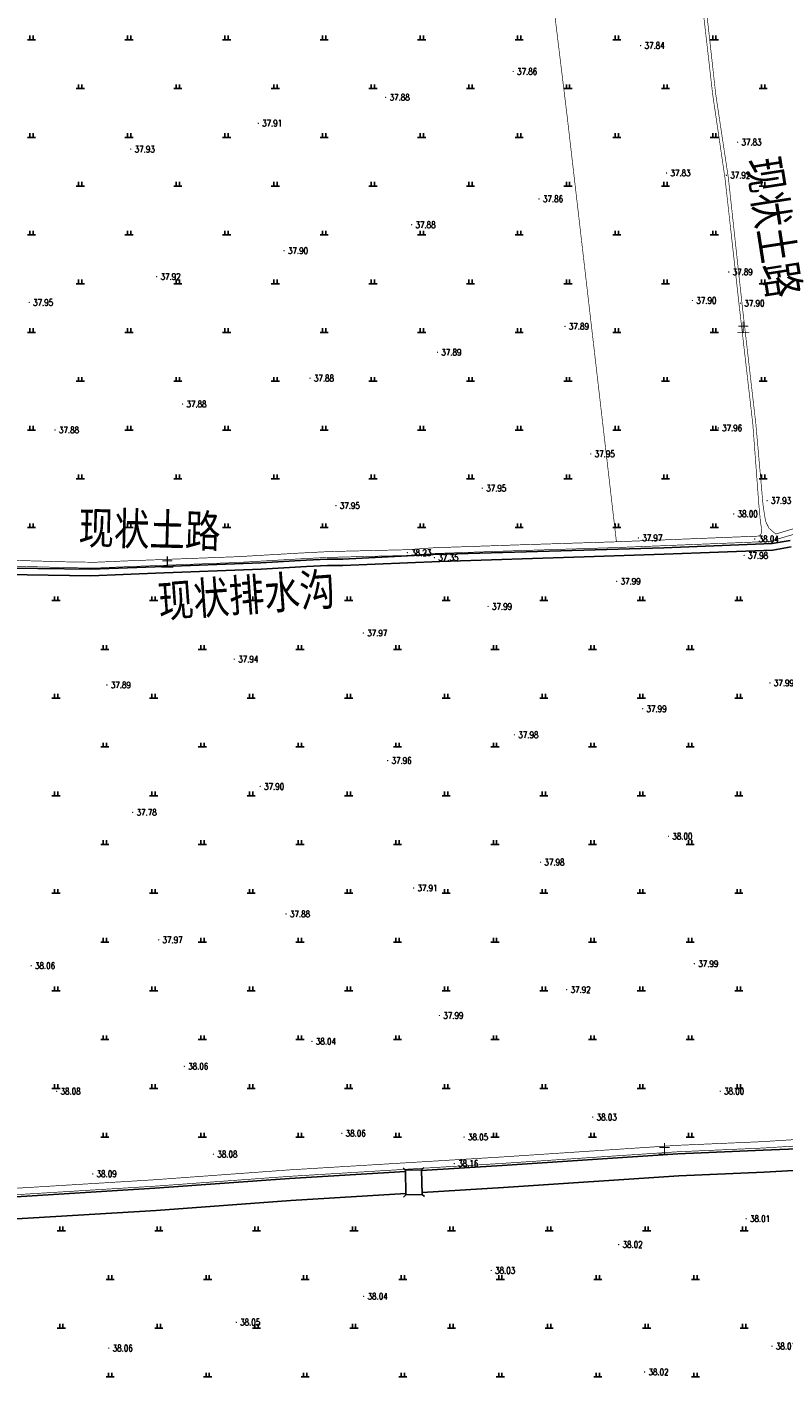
# Model space of a CAD drawing. Extents: x 456755 to 458049, y 3845626 to 3853218.
# Tile 53 of 80: x 457382 to 457614, y 3850431 to 3850846. Entities that reach past the tile are written whole.
import ezdxf
from ezdxf.enums import TextEntityAlignment as Align

# ---------------------------------------------------------------- set-up
doc = ezdxf.new("R2010")
doc.units = 0
doc.linetypes.add('X3', pattern=[5, 4, -1])
doc.layers.get('0').update_dxf_attribs({"linetype": 'CONTINUOUS'})
doc.layers.add('ASSIST', color=7, linetype='CONTINUOUS', plot=False)
for name, color, linetype in [('DLSS', 4, 'CONTINUOUS'), ('DMTZ', 3, 'CONTINUOUS'), ('GCD', 1, 'CONTINUOUS'), ('SXSS', 5, 'CONTINUOUS'), ('ZBTZ', 3, 'CONTINUOUS')]:
    doc.layers.add(name, color=color, linetype=linetype)
doc.styles.add('HZ', font='rs.shx', dxfattribs={"width": 0.8, "bigfont": 'hztxt.shx'})
doc.styles.add('仿宋体', font='仿宋_GB2312.ttf', dxfattribs={"width": 0.8})
doc.styles.add('黑体', font='simhei.ttf')
doc.linetypes.add('10411', pattern='A,2,[150,AAA.SHX,S=1,R=0,X=0,Y=1],2,[151,AAA.SHX,S=1,R=0,X=0,Y=3],1e-11', length=4)
doc.linetypes.add('8352', pattern='A,1.5,[145,AAA.SHX,S=1,R=0,X=0,Y=1],1.5,-1,3,-1', length=8)

# ---------------------------------------------------------------- blocks, each defined once
blk = doc.blocks.new('GC200')
at = {"linetype": 'Continuous', "const_width": 0.2, "flags": 128}
blk.add_lwpolyline([(-0.1, 0, 1), (0.1, 0, 1)], format="xyb", close=True, dxfattribs=at)
blk = doc.blocks.new('gc119')
for p, q in [((-1.25, 0), (1.25, 0)), ((-0.5, 1.3), (-0.5, 0)), ((0.5, 1.3), (0.5, 0))]:
    blk.add_line(p, q)

msp = doc.modelspace()

# ---------------------------------------------------------------- linework, layer by layer
at = {"layer": 'ASSIST', "linetype": 'Continuous', "elevation": -33.29, "flags": 128}
msp.add_lwpolyline([(457498.26, 3850487.33), (457498.11, 3850494.83), (457503.1, 3850494.93), (457503.25, 3850487.43)], close=True, dxfattribs=at)
at = {"layer": 'DLSS', "linetype": 'Continuous'}
for p, q in [((457498.11, 3850494.83, -33.29), (457497.39, 3850495.52, -33.29)), ((457503.1, 3850494.93, -33.29), (457503.79, 3850495.65, -33.29)), ((457498.26, 3850487.33, -33.29), (457497.56, 3850486.61, -33.29)), ((457503.25, 3850487.43, -33.29), (457503.97, 3850486.74, -33.29))]:
    msp.add_line(p, q, dxfattribs=at)
at = {"layer": 'DLSS', "linetype": 'X3', "const_width": 0.2, "flags": 128}
for points, elevation in [([(457606.93, 3850689.86), (457607.56, 3850690.66), (457607.7, 3850691.86), (457607.32, 3850694.07), (457606.81, 3850699.48), (457604.97, 3850724.15), (457600.8, 3850760.47), (457596.42, 3850799.78), (457592.61, 3850825.7), (457582.42, 3850914.95), (457572.32, 3850994.8), (457572.01, 3850994.86), (457571.53, 3850994.85)], 4.75), ([(457612, 3850690.5), (457650.54, 3850701.92), (457668.46, 3850708.25), (457675.01, 3850709.7), (457677.17, 3850710.46)], 4.73), ([(457255.99, 3850683.79), (457256.66, 3850683.28), (457257.23, 3850682.93), (457259.14, 3850682.63), (457263.23, 3850682.05), (457267.58, 3850682.05), (457295.26, 3850684.59), (457306.78, 3850685.05), (457325.14, 3850684.99), (457369.1, 3850682.65), (457393.29, 3850681.95), (457399.18, 3850681.85), (457402.74, 3850681.81), (457412.08, 3850682.22), (457446.65, 3850683.53), (457465.67, 3850684.64), (457473.52, 3850685.04), (457479.96, 3850685.23), (457498.64, 3850685.67), (457506.85, 3850686.27), (457532.6, 3850687.15), (457563.01, 3850688.11), (457606.93, 3850689.86)], 4.77), ([(456936.85, 3850462.23), (456964.8, 3850463.25), (457014.15, 3850465.79), (457047.84, 3850468.32), (457098.72, 3850471.94), (457154.66, 3850475.65), (457213.7, 3850479.44), (457233.17, 3850481.17), (457262.4, 3850482.85), (457286.52, 3850483.95), (457332.6, 3850486.57), (457383.21, 3850489.6), (457420.87, 3850491.91), (457462.25, 3850494.94), (457527.73, 3850498.92), (457581.7, 3850502.5), (457607.99, 3850503.64), (457641.53, 3850505.77)], -33.29)]:
    msp.add_lwpolyline(points, dxfattribs=dict(at, elevation=elevation))
at = {"layer": 'DLSS', "linetype": 'Continuous', "const_width": 0.2, "flags": 128}
for points, elevation in [([(457612, 3850690.5), (457609.92, 3850692.29), (457608.87, 3850694.45), (457608.12, 3850699.19), (457605.9, 3850724.24), (457601.72, 3850760.57), (457597.45, 3850799.89), (457593.54, 3850825.82), (457583.66, 3850915.04), (457573.16, 3850995.58)], 4.75), ([(457610.07, 3850688.21), (457650.21, 3850699.99)], 4.74), ([(457254.74, 3850682.51), (457255.65, 3850681.82), (457256.59, 3850681.23), (457258.87, 3850680.87), (457263.11, 3850680.27), (457267.66, 3850680.27), (457295.38, 3850682.81), (457306.81, 3850683.27), (457325.09, 3850683.21), (457369.03, 3850680.87), (457393.25, 3850680.17), (457399.15, 3850680.07), (457402.77, 3850680.03), (457412.16, 3850680.44), (457446.74, 3850681.75), (457465.77, 3850682.86), (457473.59, 3850683.27), (457480, 3850683.45), (457498.73, 3850683.9), (457506.95, 3850684.5), (457532.66, 3850685.38), (457563.07, 3850686.33), (457610.07, 3850688.21)], 4.77), ([(456936.87, 3850460.25), (456964.89, 3850461.27), (457014.28, 3850463.81), (457047.99, 3850466.34), (457098.86, 3850469.96), (457154.79, 3850473.67), (457213.85, 3850477.46), (457233.31, 3850479.19), (457262.5, 3850480.87), (457286.62, 3850481.97), (457332.72, 3850484.6), (457383.33, 3850487.62), (457421, 3850489.94), (457462.38, 3850492.96), (457527.86, 3850496.94), (457581.81, 3850500.52), (457608.09, 3850501.67), (457641.66, 3850503.79)], -33.29)]:
    msp.add_lwpolyline(points, dxfattribs=dict(at, elevation=elevation))
at = {"layer": 'DLSS', "linetype": 'Continuous', "elevation": -33.29}
for points in [[(457498.26, 3850487.33), (457498.11, 3850494.83)], [(457503.1, 3850494.93), (457503.25, 3850487.43)]]:
    msp.add_lwpolyline(points, dxfattribs=at)
at = {"layer": 'DMTZ', "color": 5, "linetype": '10411', "elevation": -33.29, "flags": 128}
for points in [[(457644.36, 3850502.41), (457608.13, 3850501.02), (457581.85, 3850499.87), (457527.9, 3850496.29), (457503.1, 3850494.79)], [(457498.11, 3850494.48), (457462.42, 3850492.31), (457421.04, 3850489.29), (457383.37, 3850486.98), (457349.55, 3850484.92)], [(457503.24, 3850487.99), (457528.33, 3850489.52), (457582.22, 3850493.09), (457608.45, 3850494.24), (457638.97, 3850495.99), (457647.43, 3850496.44)], [(457350.12, 3850478.86), (457350.97, 3850478.23), (457383.78, 3850480.2), (457421.5, 3850482.51), (457462.88, 3850485.54), (457498.25, 3850487.69)]]:
    msp.add_lwpolyline(points, dxfattribs=at)
at = {"layer": 'SXSS', "linetype": 'Continuous', "elevation": 4.86, "flags": 128}
for points in [[(457368.57, 3850678.18), (457401.36, 3850677.68), (457421.28, 3850678.45), (457453.75, 3850679.66), (457467.75, 3850680.47), (457474.12, 3850680.79), (457478.9, 3850680.77), (457508.75, 3850682.03), (457553.05, 3850683.53), (457577.68, 3850684.28), (457611.09, 3850685.58), (457616.8, 3850686.55)], [(457616.47, 3850688.49), (457610.89, 3850687.54), (457577.61, 3850686.25), (457552.99, 3850685.5), (457506.77, 3850684.19), (457478.85, 3850682.73), (457474.07, 3850682.76), (457467.64, 3850682.44), (457453.66, 3850681.63), (457421.2, 3850680.41), (457401.34, 3850679.65), (457368.63, 3850680.14)]]:
    msp.add_lwpolyline(points, dxfattribs=at)
at = {"layer": 'ZBTZ', "linetype": 'Continuous', "const_width": 0.2, "elevation": 4.77, "flags": 128}
msp.add_lwpolyline([(457563.01, 3850688.11), (457547.84, 3850819.1), (457536.31, 3850913.61), (457582.35, 3850915.53)], dxfattribs=at)

# ---------------------------------------------------------------- block references
at = {"layer": 'GCD', "linetype": 'Continuous'}
ref = msp.add_blockref('GC200', (457570.46, 3850840.71, 4.55), dxfattribs=at)
ref.add_attrib('height', '37.84', dxfattribs={"linetype": 'Continuous', "height": 2, "style": 'HZ', "width": 0.8}).set_placement((457571.66, 3850840.71, -33.29), align=Align.MIDDLE_LEFT)
ref = msp.add_blockref('GC200', (457531.26, 3850832.75, 4.57), dxfattribs=at)
ref.add_attrib('height', '37.86', dxfattribs={"linetype": 'Continuous', "height": 2, "style": 'HZ', "width": 0.8}).set_placement((457532.46, 3850832.75, -33.29), align=Align.MIDDLE_LEFT)
ref = msp.add_blockref('GC200', (457492.06, 3850824.79, 4.59), dxfattribs=at)
ref.add_attrib('height', '37.88', dxfattribs={"linetype": 'Continuous', "height": 2, "style": 'HZ', "width": 0.8}).set_placement((457493.26, 3850824.79, -33.29), align=Align.MIDDLE_LEFT)
ref = msp.add_blockref('GC200', (457452.86, 3850816.82, 4.61), dxfattribs=at)
ref.add_attrib('height', '37.91', dxfattribs={"linetype": 'Continuous', "height": 2, "style": 'HZ', "width": 0.8}).set_placement((457454.06, 3850816.82, -33.29), align=Align.MIDDLE_LEFT)
ref = msp.add_blockref('GC200', (457413.66, 3850808.86, 4.63), dxfattribs=at)
ref.add_attrib('height', '37.93', dxfattribs={"linetype": 'Continuous', "height": 2, "style": 'HZ', "width": 0.8}).set_placement((457414.86, 3850808.86, -33.29), align=Align.MIDDLE_LEFT)
ref = msp.add_blockref('GC200', (457600.26, 3850810.98, 4.53), dxfattribs=at)
ref.add_attrib('height', '37.83', dxfattribs={"linetype": 'Continuous', "height": 2, "style": 'HZ', "width": 0.8}).set_placement((457601.46, 3850810.98, -33.29), align=Align.MIDDLE_LEFT)
ref = msp.add_blockref('GC200', (457578.42, 3850801.51, 4.54), dxfattribs=at)
ref.add_attrib('height', '37.83', dxfattribs={"linetype": 'Continuous', "height": 2, "style": 'HZ', "width": 0.8}).set_placement((457579.62, 3850801.51, -33.29), align=Align.MIDDLE_LEFT)
ref = msp.add_blockref('GC200', (457596.81, 3850800.84, 4.62), dxfattribs=at)
ref.add_attrib('height', '37.92', dxfattribs={"linetype": 'Continuous', "height": 2, "style": 'HZ', "width": 0.8}).set_placement((457598.01, 3850800.84, -33.29), align=Align.MIDDLE_LEFT)
ref = msp.add_blockref('GC200', (457539.22, 3850793.55, 4.56), dxfattribs=at)
ref.add_attrib('height', '37.86', dxfattribs={"linetype": 'Continuous', "height": 2, "style": 'HZ', "width": 0.8}).set_placement((457540.42, 3850793.55, -33.29), align=Align.MIDDLE_LEFT)
ref = msp.add_blockref('GC200', (457500.02, 3850785.59, 4.58), dxfattribs=at)
ref.add_attrib('height', '37.88', dxfattribs={"linetype": 'Continuous', "height": 2, "style": 'HZ', "width": 0.8}).set_placement((457501.22, 3850785.59, -33.29), align=Align.MIDDLE_LEFT)
ref = msp.add_blockref('GC200', (457460.82, 3850777.62, 4.61), dxfattribs=at)
ref.add_attrib('height', '37.90', dxfattribs={"linetype": 'Continuous', "height": 2, "style": 'HZ', "width": 0.8}).set_placement((457462.02, 3850777.62, -33.29), align=Align.MIDDLE_LEFT)
ref = msp.add_blockref('GC200', (457421.62, 3850769.66, 4.63), dxfattribs=at)
ref.add_attrib('height', '37.92', dxfattribs={"linetype": 'Continuous', "height": 2, "style": 'HZ', "width": 0.8}).set_placement((457422.82, 3850769.66, -33.29), align=Align.MIDDLE_LEFT)
ref = msp.add_blockref('GC200', (457597.56, 3850771.07, 4.59), dxfattribs=at)
ref.add_attrib('height', '37.89', dxfattribs={"linetype": 'Continuous', "height": 2, "style": 'HZ', "width": 0.8}).set_placement((457598.76, 3850771.07, -33.29), align=Align.MIDDLE_LEFT)
ref = msp.add_blockref('GC200', (457382.42, 3850761.7, 4.65), dxfattribs=at)
ref.add_attrib('height', '37.95', dxfattribs={"linetype": 'Continuous', "height": 2, "style": 'HZ', "width": 0.8}).set_placement((457383.62, 3850761.7, -33.29), align=Align.MIDDLE_LEFT)
ref = msp.add_blockref('GC200', (457586.38, 3850762.31, 4.6), dxfattribs=at)
ref.add_attrib('height', '37.90', dxfattribs={"linetype": 'Continuous', "height": 2, "style": 'HZ', "width": 0.8}).set_placement((457587.58, 3850762.31, -33.29), align=Align.MIDDLE_LEFT)
ref = msp.add_blockref('GC200', (457601.17, 3850761.46, 4.61), dxfattribs=at)
ref.add_attrib('height', '37.90', dxfattribs={"linetype": 'Continuous', "height": 2, "style": 'HZ', "width": 0.8}).set_placement((457602.37, 3850761.46, -33.29), align=Align.MIDDLE_LEFT)
ref = msp.add_blockref('GC200', (457547.18, 3850754.35, 4.6), dxfattribs=at)
ref.add_attrib('height', '37.89', dxfattribs={"linetype": 'Continuous', "height": 2, "style": 'HZ', "width": 0.8}).set_placement((457548.38, 3850754.35, -33.29), align=Align.MIDDLE_LEFT)
ref = msp.add_blockref('GC200', (457507.98, 3850746.39, 4.59), dxfattribs=at)
ref.add_attrib('height', '37.89', dxfattribs={"linetype": 'Continuous', "height": 2, "style": 'HZ', "width": 0.8}).set_placement((457509.18, 3850746.39, -33.29), align=Align.MIDDLE_LEFT)
ref = msp.add_blockref('GC200', (457468.78, 3850738.43, 4.59), dxfattribs=at)
ref.add_attrib('height', '37.88', dxfattribs={"linetype": 'Continuous', "height": 2, "style": 'HZ', "width": 0.8}).set_placement((457469.98, 3850738.43, -33.29), align=Align.MIDDLE_LEFT)
ref = msp.add_blockref('GC200', (457429.58, 3850730.46, 4.59), dxfattribs=at)
ref.add_attrib('height', '37.88', dxfattribs={"linetype": 'Continuous', "height": 2, "style": 'HZ', "width": 0.8}).set_placement((457430.78, 3850730.46, -33.29), align=Align.MIDDLE_LEFT)
ref = msp.add_blockref('GC200', (457390.38, 3850722.5, 4.58), dxfattribs=at)
ref.add_attrib('height', '37.88', dxfattribs={"linetype": 'Continuous', "height": 2, "style": 'HZ', "width": 0.8}).set_placement((457391.58, 3850722.5, -33.29), align=Align.MIDDLE_LEFT)
ref = msp.add_blockref('GC200', (457594.31, 3850723.1, 4.66), dxfattribs=at)
ref.add_attrib('height', '37.96', dxfattribs={"linetype": 'Continuous', "height": 2, "style": 'HZ', "width": 0.8}).set_placement((457595.51, 3850723.1, -33.29), align=Align.MIDDLE_LEFT)
ref = msp.add_blockref('GC200', (457594.34, 3850723.11, 4.66), dxfattribs=at)
ref.add_attrib('height', '37.96', dxfattribs={"linetype": 'Continuous', "height": 2, "style": 'HZ', "width": 0.8}).set_placement((457595.51, 3850723.1, -33.29), align=Align.MIDDLE_LEFT)
ref = msp.add_blockref('GC200', (457555.14, 3850715.15, 4.66), dxfattribs=at)
ref.add_attrib('height', '37.95', dxfattribs={"linetype": 'Continuous', "height": 2, "style": 'HZ', "width": 0.8}).set_placement((457556.34, 3850715.15, -33.29), align=Align.MIDDLE_LEFT)
ref = msp.add_blockref('GC200', (457521.78, 3850704.59, 4.66), dxfattribs=at)
ref.add_attrib('height', '37.95', dxfattribs={"linetype": 'Continuous', "height": 2, "style": 'HZ', "width": 0.8}).set_placement((457522.98, 3850704.59, -33.29), align=Align.MIDDLE_LEFT)
ref = msp.add_blockref('GC200', (457609.35, 3850700.78, 4.63), dxfattribs=at)
ref.add_attrib('height', '37.93', dxfattribs={"linetype": 'Continuous', "height": 2, "style": 'HZ', "width": 0.8}).set_placement((457610.55, 3850700.78, -33.29), align=Align.MIDDLE_LEFT)
ref = msp.add_blockref('GC200', (457476.74, 3850699.23, 4.65), dxfattribs=at)
ref.add_attrib('height', '37.95', dxfattribs={"linetype": 'Continuous', "height": 2, "style": 'HZ', "width": 0.8}).set_placement((457477.94, 3850699.23, -33.29), align=Align.MIDDLE_LEFT)
ref = msp.add_blockref('GC200', (457599.09, 3850696.68, 4.7), dxfattribs=at)
ref.add_attrib('height', '38.00', dxfattribs={"linetype": 'Continuous', "height": 2, "style": 'HZ', "width": 0.8}).set_placement((457600.29, 3850696.68, -33.29), align=Align.MIDDLE_LEFT)
ref = msp.add_blockref('GC200', (457569.76, 3850689.31, 4.68), dxfattribs=at)
ref.add_attrib('height', '37.97', dxfattribs={"linetype": 'Continuous', "height": 2, "style": 'HZ', "width": 0.8}).set_placement((457570.96, 3850689.31, -33.29), align=Align.MIDDLE_LEFT)
ref = msp.add_blockref('GC200', (457605.56, 3850688.97, 4.75), dxfattribs=at)
ref.add_attrib('height', '38.04', dxfattribs={"linetype": 'Continuous', "height": 2, "style": 'HZ', "width": 0.8}).set_placement((457606.76, 3850688.97, -33.29), align=Align.MIDDLE_LEFT)
ref = msp.add_blockref('GC200', (457498.71, 3850684.74, 4.93), dxfattribs=at)
ref.add_attrib('height', '38.23', dxfattribs={"linetype": 'Continuous', "height": 2, "style": 'HZ', "width": 0.8}).set_placement((457499.91, 3850684.74, -33.29), align=Align.MIDDLE_LEFT)
ref = msp.add_blockref('GC200', (457507.03, 3850683.24, 4.05), dxfattribs=at)
ref.add_attrib('height', '37.35', dxfattribs={"linetype": 'Continuous', "height": 2, "style": 'HZ', "width": 0.8}).set_placement((457508.23, 3850683.24, -33.29), align=Align.MIDDLE_LEFT)
ref = msp.add_blockref('GC200', (457602.27, 3850683.9, 4.69), dxfattribs=at)
ref.add_attrib('height', '37.98', dxfattribs={"linetype": 'Continuous', "height": 2, "style": 'HZ', "width": 0.8}).set_placement((457603.47, 3850683.9, -33.29), align=Align.MIDDLE_LEFT)
ref = msp.add_blockref('GC200', (457563.1, 3850675.95, 4.69), dxfattribs=at)
ref.add_attrib('height', '37.99', dxfattribs={"linetype": 'Continuous', "height": 2, "style": 'HZ', "width": 0.8}).set_placement((457564.3, 3850675.95, -33.29), align=Align.MIDDLE_LEFT)
ref = msp.add_blockref('GC200', (457523.55, 3850668.21, 4.7), dxfattribs=at)
ref.add_attrib('height', '37.99', dxfattribs={"linetype": 'Continuous', "height": 2, "style": 'HZ', "width": 0.8}).set_placement((457524.75, 3850668.21, -33.29), align=Align.MIDDLE_LEFT)
ref = msp.add_blockref('GC200', (457485.17, 3850660.06, 4.67), dxfattribs=at)
ref.add_attrib('height', '37.97', dxfattribs={"linetype": 'Continuous', "height": 2, "style": 'HZ', "width": 0.8}).set_placement((457486.37, 3850660.06, -33.29), align=Align.MIDDLE_LEFT)
ref = msp.add_blockref('GC200', (457445.51, 3850652.01, 4.65), dxfattribs=at)
ref.add_attrib('height', '37.94', dxfattribs={"linetype": 'Continuous', "height": 2, "style": 'HZ', "width": 0.8}).set_placement((457446.71, 3850652.01, -33.29), align=Align.MIDDLE_LEFT)
ref = msp.add_blockref('GC200', (457406.31, 3850644.06, 4.59), dxfattribs=at)
ref.add_attrib('height', '37.89', dxfattribs={"linetype": 'Continuous', "height": 2, "style": 'HZ', "width": 0.8}).set_placement((457407.51, 3850644.06, -33.29), align=Align.MIDDLE_LEFT)
ref = msp.add_blockref('GC200', (457610.23, 3850644.7, 4.69), dxfattribs=at)
ref.add_attrib('height', '37.99', dxfattribs={"linetype": 'Continuous', "height": 2, "style": 'HZ', "width": 0.8}).set_placement((457611.43, 3850644.7, -33.29), align=Align.MIDDLE_LEFT)
ref = msp.add_blockref('GC200', (457571.06, 3850636.75, 4.7), dxfattribs=at)
ref.add_attrib('height', '37.99', dxfattribs={"linetype": 'Continuous', "height": 2, "style": 'HZ', "width": 0.8}).set_placement((457572.26, 3850636.75, -33.29), align=Align.MIDDLE_LEFT)
ref = msp.add_blockref('GC200', (457531.64, 3850628.74, 4.69), dxfattribs=at)
ref.add_attrib('height', '37.98', dxfattribs={"linetype": 'Continuous', "height": 2, "style": 'HZ', "width": 0.8}).set_placement((457532.84, 3850628.74, -33.29), align=Align.MIDDLE_LEFT)
ref = msp.add_blockref('GC200', (457492.66, 3850620.83, 4.66), dxfattribs=at)
ref.add_attrib('height', '37.96', dxfattribs={"linetype": 'Continuous', "height": 2, "style": 'HZ', "width": 0.8}).set_placement((457493.86, 3850620.83, -33.29), align=Align.MIDDLE_LEFT)
ref = msp.add_blockref('GC200', (457453.46, 3850612.87, 4.6), dxfattribs=at)
ref.add_attrib('height', '37.90', dxfattribs={"linetype": 'Continuous', "height": 2, "style": 'HZ', "width": 0.8}).set_placement((457454.66, 3850612.87, -33.29), align=Align.MIDDLE_LEFT)
ref = msp.add_blockref('GC200', (457414.26, 3850604.91, 4.48), dxfattribs=at)
ref.add_attrib('height', '37.78', dxfattribs={"linetype": 'Continuous', "height": 2, "style": 'HZ', "width": 0.8}).set_placement((457415.46, 3850604.91, -33.29), align=Align.MIDDLE_LEFT)
ref = msp.add_blockref('GC200', (457579.02, 3850597.55, 4.7), dxfattribs=at)
ref.add_attrib('height', '38.00', dxfattribs={"linetype": 'Continuous', "height": 2, "style": 'HZ', "width": 0.8}).set_placement((457580.22, 3850597.55, -33.29), align=Align.MIDDLE_LEFT)
ref = msp.add_blockref('GC200', (457539.67, 3850589.56, 4.68), dxfattribs=at)
ref.add_attrib('height', '37.98', dxfattribs={"linetype": 'Continuous', "height": 2, "style": 'HZ', "width": 0.8}).set_placement((457540.87, 3850589.56, -33.29), align=Align.MIDDLE_LEFT)
ref = msp.add_blockref('GC200', (457500.62, 3850581.63, 4.62), dxfattribs=at)
ref.add_attrib('height', '37.91', dxfattribs={"linetype": 'Continuous', "height": 2, "style": 'HZ', "width": 0.8}).set_placement((457501.82, 3850581.63, -33.29), align=Align.MIDDLE_LEFT)
ref = msp.add_blockref('GC200', (457461.42, 3850573.66, 4.59), dxfattribs=at)
ref.add_attrib('height', '37.88', dxfattribs={"linetype": 'Continuous', "height": 2, "style": 'HZ', "width": 0.8}).set_placement((457462.62, 3850573.66, -33.29), align=Align.MIDDLE_LEFT)
ref = msp.add_blockref('GC200', (457422.22, 3850565.7, 4.68), dxfattribs=at)
ref.add_attrib('height', '37.97', dxfattribs={"linetype": 'Continuous', "height": 2, "style": 'HZ', "width": 0.8}).set_placement((457423.42, 3850565.7, -33.29), align=Align.MIDDLE_LEFT)
ref = msp.add_blockref('GC200', (457383.02, 3850557.74, 4.76), dxfattribs=at)
ref.add_attrib('height', '38.06', dxfattribs={"linetype": 'Continuous', "height": 2, "style": 'HZ', "width": 0.8}).set_placement((457384.22, 3850557.74, -33.29), align=Align.MIDDLE_LEFT)
ref = msp.add_blockref('GC200', (457586.98, 3850558.35, 4.7), dxfattribs=at)
ref.add_attrib('height', '37.99', dxfattribs={"linetype": 'Continuous', "height": 2, "style": 'HZ', "width": 0.8}).set_placement((457588.18, 3850558.35, -33.29), align=Align.MIDDLE_LEFT)
ref = msp.add_blockref('GC200', (457547.71, 3850550.37, 4.63), dxfattribs=at)
ref.add_attrib('height', '37.92', dxfattribs={"linetype": 'Continuous', "height": 2, "style": 'HZ', "width": 0.8}).set_placement((457548.91, 3850550.37, -33.29), align=Align.MIDDLE_LEFT)
ref = msp.add_blockref('GC200', (457508.58, 3850542.43, 4.69), dxfattribs=at)
ref.add_attrib('height', '37.99', dxfattribs={"linetype": 'Continuous', "height": 2, "style": 'HZ', "width": 0.8}).set_placement((457509.78, 3850542.43, -33.29), align=Align.MIDDLE_LEFT)
ref = msp.add_blockref('GC200', (457469.38, 3850534.47, 4.75), dxfattribs=at)
ref.add_attrib('height', '38.04', dxfattribs={"linetype": 'Continuous', "height": 2, "style": 'HZ', "width": 0.8}).set_placement((457470.58, 3850534.47, -33.29), align=Align.MIDDLE_LEFT)
ref = msp.add_blockref('GC200', (457430.12, 3850526.8, 4.77), dxfattribs=at)
ref.add_attrib('height', '38.06', dxfattribs={"linetype": 'Continuous', "height": 2, "style": 'HZ', "width": 0.8}).set_placement((457431.32, 3850526.8, -33.29), align=Align.MIDDLE_LEFT)
ref = msp.add_blockref('GC200', (457390.87, 3850519.13, 4.79), dxfattribs=at)
ref.add_attrib('height', '38.08', dxfattribs={"linetype": 'Continuous', "height": 2, "style": 'HZ', "width": 0.8}).set_placement((457392.07, 3850519.13, -33.29), align=Align.MIDDLE_LEFT)
ref = msp.add_blockref('GC200', (457594.94, 3850519.15, 4.71), dxfattribs=at)
ref.add_attrib('height', '38.00', dxfattribs={"linetype": 'Continuous', "height": 2, "style": 'HZ', "width": 0.8}).set_placement((457596.14, 3850519.15, -33.29), align=Align.MIDDLE_LEFT)
ref = msp.add_blockref('GC200', (457555.74, 3850511.19, 4.74), dxfattribs=at)
ref.add_attrib('height', '38.03', dxfattribs={"linetype": 'Continuous', "height": 2, "style": 'HZ', "width": 0.8}).set_placement((457556.94, 3850511.19, -33.29), align=Align.MIDDLE_LEFT)
ref = msp.add_blockref('GC200', (457478.56, 3850506.2, 4.77), dxfattribs=at)
ref.add_attrib('height', '38.06', dxfattribs={"linetype": 'Continuous', "height": 2, "style": 'HZ', "width": 0.8}).set_placement((457479.76, 3850506.2, -33.29), align=Align.MIDDLE_LEFT)
ref = msp.add_blockref('GC200', (457516.17, 3850505.05, 4.76), dxfattribs=at)
ref.add_attrib('height', '38.05', dxfattribs={"linetype": 'Continuous', "height": 2, "style": 'HZ', "width": 0.8}).set_placement((457517.37, 3850505.05, -33.29), align=Align.MIDDLE_LEFT)
ref = msp.add_blockref('GC200', (457439.08, 3850499.77, 4.78), dxfattribs=at)
ref.add_attrib('height', '38.08', dxfattribs={"linetype": 'Continuous', "height": 2, "style": 'HZ', "width": 0.8}).set_placement((457440.28, 3850499.77, -33.29), align=Align.MIDDLE_LEFT)
ref = msp.add_blockref('GC200', (457401.96, 3850493.72, 4.8), dxfattribs=at)
ref.add_attrib('height', '38.09', dxfattribs={"linetype": 'Continuous', "height": 2, "style": 'HZ', "width": 0.8}).set_placement((457403.16, 3850493.72, -33.29), align=Align.MIDDLE_LEFT)
ref = msp.add_blockref('GC200', (457513.15, 3850496.89, 4.86), dxfattribs=at)
ref.add_attrib('height', '38.16', dxfattribs={"linetype": 'Continuous', "height": 2, "style": 'HZ', "width": 0.8}).set_placement((457514.35, 3850496.89, -33.29), align=Align.MIDDLE_LEFT)
ref = msp.add_blockref('GC200', (457602.9, 3850479.95, 4.71), dxfattribs=at)
ref.add_attrib('height', '38.01', dxfattribs={"linetype": 'Continuous', "height": 2, "style": 'HZ', "width": 0.8}).set_placement((457604.1, 3850479.95, -33.29), align=Align.MIDDLE_LEFT)
ref = msp.add_blockref('GC200', (457563.7, 3850471.99, 4.72), dxfattribs=at)
ref.add_attrib('height', '38.02', dxfattribs={"linetype": 'Continuous', "height": 2, "style": 'HZ', "width": 0.8}).set_placement((457564.9, 3850471.99, -33.29), align=Align.MIDDLE_LEFT)
ref = msp.add_blockref('GC200', (457524.5, 3850464.03, 4.73), dxfattribs=at)
ref.add_attrib('height', '38.03', dxfattribs={"linetype": 'Continuous', "height": 2, "style": 'HZ', "width": 0.8}).set_placement((457525.7, 3850464.03, -33.29), align=Align.MIDDLE_LEFT)
ref = msp.add_blockref('GC200', (457485.3, 3850456.07, 4.75), dxfattribs=at)
ref.add_attrib('height', '38.04', dxfattribs={"linetype": 'Continuous', "height": 2, "style": 'HZ', "width": 0.8}).set_placement((457486.5, 3850456.07, -33.29), align=Align.MIDDLE_LEFT)
ref = msp.add_blockref('GC200', (457446.1, 3850448.1, 4.76), dxfattribs=at)
ref.add_attrib('height', '38.05', dxfattribs={"linetype": 'Continuous', "height": 2, "style": 'HZ', "width": 0.8}).set_placement((457447.3, 3850448.1, -33.29), align=Align.MIDDLE_LEFT)
ref = msp.add_blockref('GC200', (457406.9, 3850440.14, 4.77), dxfattribs=at)
ref.add_attrib('height', '38.06', dxfattribs={"linetype": 'Continuous', "height": 2, "style": 'HZ', "width": 0.8}).set_placement((457408.1, 3850440.14, -33.29), align=Align.MIDDLE_LEFT)
ref = msp.add_blockref('GC200', (457610.86, 3850440.75, 4.72), dxfattribs=at)
ref.add_attrib('height', '38.01', dxfattribs={"linetype": 'Continuous', "height": 2, "style": 'HZ', "width": 0.8}).set_placement((457612.06, 3850440.75, -33.29), align=Align.MIDDLE_LEFT)
ref = msp.add_blockref('GC200', (457571.66, 3850432.79, 4.73), dxfattribs=at)
ref.add_attrib('height', '38.02', dxfattribs={"linetype": 'Continuous', "height": 2, "style": 'HZ', "width": 0.8}).set_placement((457572.86, 3850432.79, -33.29), align=Align.MIDDLE_LEFT)
at = {"layer": 'ZBTZ', "linetype": 'Continuous'}
for p in [(457383.13, 3850842.48, -33.29), (457413.13, 3850842.48, -33.29), (457443.13, 3850842.48, -33.29), (457473.13, 3850842.48, -33.29), (457503.13, 3850842.48, -33.29), (457533.13, 3850842.48, -33.29), (457563.13, 3850842.48, -33.29), (457593.13, 3850842.48, -33.29), (457398.13, 3850827.48, -33.29), (457428.13, 3850827.48, -33.29), (457458.13, 3850827.48, -33.29), (457488.13, 3850827.48, -33.29), (457518.13, 3850827.48, -33.29), (457548.13, 3850827.48, -33.29), (457578.13, 3850827.48, -33.29), (457608.13, 3850827.48, -33.29), (457383.13, 3850812.48, -33.29), (457413.13, 3850812.48, -33.29), (457443.13, 3850812.48, -33.29), (457473.13, 3850812.48, -33.29), (457503.13, 3850812.48, -33.29), (457533.13, 3850812.48, -33.29), (457563.13, 3850812.48, -33.29), (457593.13, 3850812.48, -33.29), (457398.13, 3850797.48, -33.29), (457428.13, 3850797.48, -33.29), (457458.13, 3850797.48, -33.29), (457488.13, 3850797.48, -33.29), (457518.13, 3850797.48, -33.29), (457548.13, 3850797.48, -33.29), (457578.13, 3850797.48, -33.29), (457608.13, 3850797.48, -33.29), (457383.13, 3850782.48, -33.29), (457413.13, 3850782.48, -33.29), (457443.13, 3850782.48, -33.29), (457473.13, 3850782.48, -33.29), (457503.13, 3850782.48, -33.29), (457533.13, 3850782.48, -33.29), (457563.13, 3850782.48, -33.29), (457593.13, 3850782.48, -33.29), (457398.13, 3850767.48, -33.29), (457428.13, 3850767.48, -33.29), (457458.13, 3850767.48, -33.29), (457488.13, 3850767.48, -33.29), (457518.13, 3850767.48, -33.29), (457548.13, 3850767.48, -33.29), (457578.13, 3850767.48, -33.29), (457608.13, 3850767.48, -33.29), (457383.13, 3850752.48, -33.29), (457413.13, 3850752.48, -33.29), (457443.13, 3850752.48, -33.29), (457473.13, 3850752.48, -33.29), (457503.13, 3850752.48, -33.29), (457533.13, 3850752.48, -33.29), (457563.13, 3850752.48, -33.29), (457593.13, 3850752.48, -33.29), (457398.13, 3850737.48, -33.29), (457428.13, 3850737.48, -33.29), (457458.13, 3850737.48, -33.29), (457488.13, 3850737.48, -33.29), (457518.13, 3850737.48, -33.29), (457548.13, 3850737.48, -33.29), (457578.13, 3850737.48, -33.29), (457608.13, 3850737.48, -33.29), (457383.13, 3850722.48, -33.29), (457413.13, 3850722.48, -33.29), (457443.13, 3850722.48, -33.29), (457473.13, 3850722.48, -33.29), (457503.13, 3850722.48, -33.29), (457533.13, 3850722.48, -33.29), (457563.13, 3850722.48, -33.29), (457593.13, 3850722.48, -33.29), (457398.13, 3850707.48, -33.29), (457428.13, 3850707.48, -33.29), (457458.13, 3850707.48, -33.29), (457488.13, 3850707.48, -33.29), (457518.13, 3850707.48, -33.29), (457548.13, 3850707.48, -33.29), (457578.13, 3850707.48, -33.29), (457608.13, 3850707.48, -33.29), (457383.13, 3850692.48, -33.29), (457413.13, 3850692.48, -33.29), (457443.13, 3850692.48, -33.29), (457473.13, 3850692.48, -33.29), (457503.13, 3850692.48, -33.29), (457533.13, 3850692.48, -33.29), (457563.13, 3850692.48, -33.29), (457593.13, 3850692.48, -33.29), (457390.68, 3850670.02, -33.29), (457420.68, 3850670.02, -33.29), (457450.68, 3850670.02, -33.29), (457480.68, 3850670.02, -33.29), (457510.68, 3850670.02, -33.29), (457540.68, 3850670.02, -33.29), (457570.68, 3850670.02, -33.29), (457600.68, 3850670.02, -33.29), (457405.68, 3850655.02, -33.29), (457435.68, 3850655.02, -33.29), (457465.68, 3850655.02, -33.29), (457495.68, 3850655.02, -33.29), (457525.68, 3850655.02, -33.29), (457555.68, 3850655.02, -33.29), (457585.68, 3850655.02, -33.29), (457390.68, 3850640.02, -33.29), (457420.68, 3850640.02, -33.29), (457450.68, 3850640.02, -33.29), (457480.68, 3850640.02, -33.29), (457510.68, 3850640.02, -33.29), (457540.68, 3850640.02, -33.29), (457570.68, 3850640.02, -33.29), (457600.68, 3850640.02, -33.29), (457405.68, 3850625.02, -33.29), (457435.68, 3850625.02, -33.29), (457465.68, 3850625.02, -33.29), (457495.68, 3850625.02, -33.29), (457525.68, 3850625.02, -33.29), (457555.68, 3850625.02, -33.29), (457585.68, 3850625.02, -33.29), (457390.68, 3850610.02, -33.29), (457420.68, 3850610.02, -33.29), (457450.68, 3850610.02, -33.29), (457480.68, 3850610.02, -33.29), (457510.68, 3850610.02, -33.29), (457540.68, 3850610.02, -33.29), (457570.68, 3850610.02, -33.29), (457600.68, 3850610.02, -33.29), (457405.68, 3850595.02, -33.29), (457435.68, 3850595.02, -33.29), (457465.68, 3850595.02, -33.29), (457495.68, 3850595.02, -33.29), (457525.68, 3850595.02, -33.29), (457555.68, 3850595.02, -33.29), (457585.68, 3850595.02, -33.29), (457390.68, 3850580.02, -33.29), (457420.68, 3850580.02, -33.29), (457450.68, 3850580.02, -33.29), (457480.68, 3850580.02, -33.29), (457510.68, 3850580.02, -33.29), (457540.68, 3850580.02, -33.29), (457570.68, 3850580.02, -33.29), (457600.68, 3850580.02, -33.29), (457405.68, 3850565.02, -33.29), (457435.68, 3850565.02, -33.29), (457465.68, 3850565.02, -33.29), (457495.68, 3850565.02, -33.29), (457525.68, 3850565.02, -33.29), (457555.68, 3850565.02, -33.29), (457585.68, 3850565.02, -33.29), (457390.68, 3850550.02, -33.29), (457420.68, 3850550.02, -33.29), (457450.68, 3850550.02, -33.29), (457480.68, 3850550.02, -33.29), (457510.68, 3850550.02, -33.29), (457540.68, 3850550.02, -33.29), (457570.68, 3850550.02, -33.29), (457600.68, 3850550.02, -33.29), (457405.68, 3850535.02, -33.29), (457435.68, 3850535.02, -33.29), (457465.68, 3850535.02, -33.29), (457495.68, 3850535.02, -33.29), (457525.68, 3850535.02, -33.29), (457555.68, 3850535.02, -33.29), (457585.68, 3850535.02, -33.29), (457390.68, 3850520.02, -33.29), (457420.68, 3850520.02, -33.29), (457450.68, 3850520.02, -33.29), (457480.68, 3850520.02, -33.29), (457510.68, 3850520.02, -33.29), (457540.68, 3850520.02, -33.29), (457570.68, 3850520.02, -33.29), (457600.68, 3850520.02, -33.29), (457405.68, 3850505.02, -33.29), (457435.68, 3850505.02, -33.29), (457465.68, 3850505.02, -33.29), (457495.68, 3850505.02, -33.29), (457525.68, 3850505.02, -33.29), (457555.68, 3850505.02, -33.29), (457585.68, 3850505.02, -33.29), (457392.3, 3850476.26, -33.29), (457422.3, 3850476.26, -33.29), (457452.3, 3850476.26, -33.29), (457482.3, 3850476.26, -33.29), (457512.3, 3850476.26, -33.29), (457542.3, 3850476.26, -33.29), (457572.3, 3850476.26, -33.29), (457602.3, 3850476.26, -33.29), (457407.3, 3850461.26, -33.29), (457437.3, 3850461.26, -33.29), (457467.3, 3850461.26, -33.29), (457497.3, 3850461.26, -33.29), (457527.3, 3850461.26, -33.29), (457557.3, 3850461.26, -33.29), (457587.3, 3850461.26, -33.29), (457392.3, 3850446.26, -33.29), (457422.3, 3850446.26, -33.29), (457452.3, 3850446.26, -33.29), (457482.3, 3850446.26, -33.29), (457512.3, 3850446.26, -33.29), (457542.3, 3850446.26, -33.29), (457572.3, 3850446.26, -33.29), (457602.3, 3850446.26, -33.29), (457407.3, 3850431.26, -33.29), (457437.3, 3850431.26, -33.29), (457467.3, 3850431.26, -33.29), (457497.3, 3850431.26, -33.29), (457527.3, 3850431.26, -33.29), (457557.3, 3850431.26, -33.29), (457587.3, 3850431.26, -33.29)]:
    msp.add_blockref('gc119', p, dxfattribs=at)

# ---------------------------------------------------------------- texts
at = {"layer": 'DLSS', "linetype": 'X3', "style": '仿宋体', "width": 0.8}
for rotation, p in [(278.8792, (457603.16, 3850805.66, -109.47)), (358.3921, (457397.5, 3850687.53, -71.36))]:
    msp.add_text('现状土路', height=10, rotation=rotation, dxfattribs=at).set_placement(p)
at = {"layer": 'DLSS', "linetype": 'Continuous', "style": '黑体'}
for p in [(457602.03, 3850754.05, -33.29), (457424.9, 3850681.9, -33.29), (457577.79, 3850501.47, -33.29)]:
    msp.add_text('土', height=3, dxfattribs=at).set_placement(p, align=Align.MIDDLE)
at = {"layer": 'SXSS', "linetype": '8352', "style": '仿宋体', "width": 0.8}
msp.add_text('现状排水沟', height=10, rotation=4.2325, dxfattribs=at).set_placement((457422.41, 3850664.73, -33.29))

doc.saveas('drawing.dxf')
